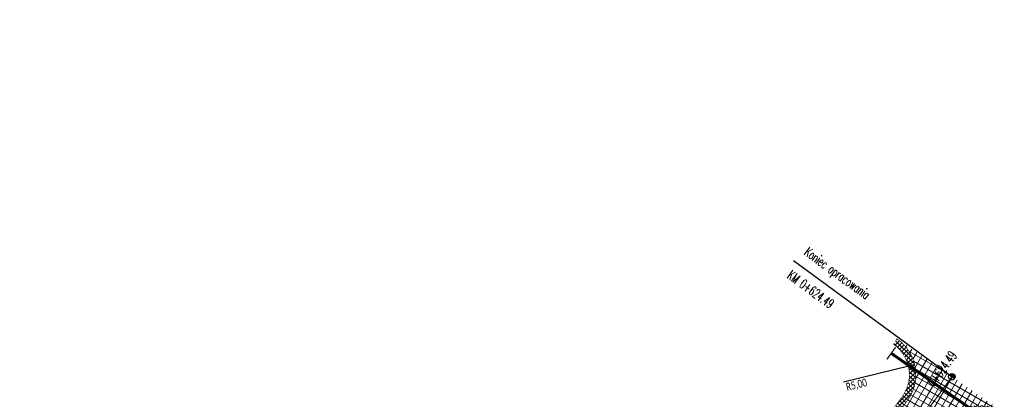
# Model space of a CAD drawing. Header units: metres. Extents: x 7443078 to 7443619, y 5636807 to 5637202.
# Tile 17 of 21: x 7443505 to 7443618, y 5637005 to 5637049. Entities that reach past the tile are written whole.
import ezdxf

# ---------------------------------------------------------------- set-up
doc = ezdxf.new("R2010")
doc.units = ezdxf.units.M
for name, pattern in [('CENTER2', [1.125, 0.75, -0.125, 0.125, -0.125]), ('DASHED2', [0.375, 0.25, -0.125]), ('Os drogi', [25.4, 12.7, -6.35, 0, -6.35])]:
    doc.linetypes.add(name, pattern=pattern)
doc.layers.get('Defpoints').update_dxf_attribs({"true_color": 0x999999})
for name, color, linetype in [('_kan_deszcz', 32, 'Continuous'), ('K_krawędź pobocza', 7, 'Continuous'), ('K_opis osi', 7, 'Continuous'), ('K_pkt charakter', 7, 'Continuous'), ('K_pobocze', 32, 'Continuous'), ('K_Przepust', 162, 'Continuous'), ('K_wymiar', 7, 'Continuous')]:
    doc.layers.add(name, color=color, linetype=linetype)
doc.layers.add('H_jezdnia', color=7, linetype='Continuous', true_color=0xd4d4d4)
doc.layers.add('K_usuń', color=1, linetype='Continuous', lineweight=70)
doc.styles.add('MAT', font='simplex.shx', dxfattribs={"width": 0.6})
doc.styles.add('sytuacja 500 opisy', font='calibri.ttf', dxfattribs={"width": 0.75, "height": 0.9})
doc.dimstyles.new('wymiarowanie sytuacja 500', dxfattribs={"dimtxt": 0.9, "dimasz": 0.5, "dimexe": 0.2, "dimexo": 0.2, "dimgap": 0.2, "dimtad": 4, "dimlfac": -1, "dimzin": 1, "dimtxsty": 'sytuacja 500 opisy', "dimcen": 0.5, "dimadec": 4, "dimazin": 1, "dimtfac": 1, "dimtmove": 1, "dimatfit": 3, "dimfxl": 0.2, "dimlwd": -1, "dimlwe": -1, "dimarcsym": 0})

# ---------------------------------------------------------------- blocks, each defined once
blk = doc.blocks.new('kilometraz')
at = {"linetype": 'ByBlock', "lineweight": -2}
blk.add_hatch(color=0, dxfattribs=at).paths.add_polyline_path([(0, -0.5, 0.414214), (0.5, 0, 0.414214), (0, 0.5)])
at = {"color": 0, "linetype": 'ByBlock', "lineweight": -2}
blk.add_line((0, 0.5), (0, -0.5), dxfattribs=at)
blk.add_circle((0, 0), 0.5, dxfattribs=at)
blk = doc.blocks.new('*D940')
at = {"layer": 'Defpoints', "color": 0, "lineweight": 13, "transparency": 16777216}
for p in [(7443607.83, 5637009.48), (7443602.97, 5637008.29)]:
    blk.add_point(p, dxfattribs=at)
at = {"layer": 'K_wymiar', "color": 0, "transparency": 16777216}
blk.add_line((7443599.68, 5637007.48), (7443607.34, 5637009.36), dxfattribs=at)
at = {"layer": 'K_wymiar', "color": 0, "lineweight": 13, "transparency": 16777216}
blk.add_solid([(7443607.32, 5637009.44), (7443607.36, 5637009.28), (7443607.83, 5637009.48)], dxfattribs=at)
at = {"layer": 'K_wymiar', "color": 0, "lineweight": 13, "transparency": 16777216, "insert": (7443601.19, 5637007.07), "char_height": 0.9, "attachment_point": 5, "rotation": 13.7795, "style": 'sytuacja 500 opisy'}
blk.add_mtext('R5,00', dxfattribs=at)
blk = doc.blocks.new('*D941')
at = {"layer": 'Defpoints', "color": 0, "lineweight": 13, "transparency": 16777216}
for p in [(7443390.89, 5637129.12), (7443587.13, 5636974.23)]:
    blk.add_point(p, dxfattribs=at)
at = {"layer": 'K_wymiar', "color": 0, "transparency": 16777216}
blk.add_line((7443574.81, 5636983.96), (7443586.74, 5636974.54), dxfattribs=at)
at = {"layer": 'K_wymiar', "color": 0, "lineweight": 13, "transparency": 16777216}
blk.add_solid([(7443586.79, 5636974.61), (7443586.69, 5636974.48), (7443587.13, 5636974.23)], dxfattribs=at)
at = {"layer": 'K_wymiar', "color": 0, "lineweight": 13, "transparency": 16777216, "insert": (7443575.84, 5636982.19), "char_height": 0.9, "attachment_point": 5, "rotation": 321.716, "style": 'sytuacja 500 opisy'}
blk.add_mtext('R250,00', dxfattribs=at)

msp = doc.modelspace()

# ---------------------------------------------------------------- hatches: boundary and pattern name
at = {"layer": 'H_jezdnia', "linetype": 'Continuous', "lineweight": 9, "true_color": 0xababab}
h = msp.add_hatch(dxfattribs=at)
h.set_pattern_fill('ANSI37', color=253, scale=0.22, angle=15)
h.set_pattern_definition([(60, (0.4816, -0.4365), (-0.604918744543, 0.34925), []), (150, (0.4816, -0.4365), (-0.34925, -0.604918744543), [])])
h.paths.add_polyline_path([(7443611.293, 5637002.724, -0.4023795), (7443618.115, 5637003.92), (7443605.818, 5637012.41), (7443605.811, 5637012.4, -0.4223814), (7443607.005, 5637005.332), (7443590.578, 5636982.899, -0.0001007), (7443590.519, 5636982.819), (7443594.966, 5636980.428)])
h.paths.add_polyline_path([(7443594.612, 5636979.945), (7443594.966, 5636980.428), (7443590.519, 5636982.819, -0.0099991), (7443584.51, 5636974.954, -0.4270599), (7443580.193, 5636974.56), (7443577.624, 5636976.796), (7443575.326, 5636974.155), (7443578.069, 5636971.768, -0.4128108), (7443578.373, 5636967.547, -0.0032302), (7443576.269, 5636965.138), (7443580.545, 5636962.427, 0.0222554)])
at = {"layer": 'K_usuń', "linetype": 'ByBlock', "lineweight": 13}
h = msp.add_hatch(dxfattribs=at)
h.set_pattern_fill('ANSI37', color=34, scale=0.11, angle=0.1)
h.set_pattern_definition([(45.1, (0.4816, -0.43653), (-0.247387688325, 0.24652564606), []), (135.1, (0.4816, -0.43653), (-0.24652564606, -0.247387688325), [])])
h.paths.add_polyline_path([(7443611.898, 5637002.281, -0.4018256), (7443617.69, 5637003.302), (7443618.115, 5637003.92, 0.4023795), (7443611.293, 5637002.724), (7443604.465, 5636993.4), (7443604.628, 5636992.353)])
h.paths.add_polyline_path([(7443607.005, 5637005.332, 0.4223814), (7443605.811, 5637012.4), (7443605.385, 5637011.783, -0.4223814), (7443606.4, 5637005.775), (7443599.383, 5636996.193), (7443600.431, 5636996.354)])
h.paths.add_polyline_path([(7443596.003, 5636990.307), (7443595.841, 5636991.356), (7443589.973, 5636983.342, -0.000207), (7443589.852, 5636983.178), (7443590.519, 5636982.819, 0.0001007), (7443590.578, 5636982.899)])
h.paths.add_polyline_path([(7443601.082, 5636987.511), (7443600.034, 5636987.349), (7443594.966, 5636980.428), (7443595.633, 5636980.069)])

# ---------------------------------------------------------------- linework, layer by layer
at = {"layer": '_kan_deszcz', "color": 7, "linetype": 'Os drogi', "lineweight": 9, "ltscale": 0.4, "flags": 128}
msp.add_lwpolyline([(7443612.102, 5637008.061), (7443592.595, 5636981.422, -0.024187), (7443577.388, 5636962.633), (7443464.638, 5636836.336, -0.4118223), (7443446.362, 5636835.226), (7443333.472, 5636934.362, -0.3740638), (7443331.363, 5636949.971), (7443370.561, 5637009.589, 0.0337703), (7443393.784, 5637050.709), (7443416.899, 5637098.98, 0.0655435), (7443420.141, 5637108.906), (7443420.177, 5637109.098, -0.1259942), (7443425.409, 5637120.343), (7443435.003, 5637132.059)], format="xyb", dxfattribs=at)
at = {"layer": 'K_krawędź pobocza', "color": 76, "linetype": 'CENTER2', "ltscale": 3, "const_width": 0.08, "flags": 128}
msp.add_lwpolyline([(7443600.431, 5636996.354), (7443607.005, 5637005.332, 0.4223814), (7443605.811, 5637012.4), (7443605.811, 5637012.4)], format="xyb", dxfattribs=at)
at = {"layer": 'K_pkt charakter', "linetype": 'Continuous', "lineweight": -3}
msp.add_line((7443612.102, 5637008.061), (7443593.949, 5637021.354), dxfattribs=at)
at = {"layer": 'K_pobocze', "linetype": 'ByBlock', "ltscale": 4, "const_width": 0.05}
msp.add_lwpolyline([(7443599.383, 5636996.193), (7443606.4, 5637005.775, 0.4223814), (7443605.385, 5637011.783)], format="xyb", dxfattribs=at)
at = {"layer": 'K_Przepust', "const_width": 0.15, "flags": 128}
msp.add_lwpolyline([(7443605.647, 5637011.442), (7443604.654, 5637010.049)], dxfattribs=at)
at = {"layer": 'K_Przepust', "linetype": 'DASHED2', "lineweight": 5, "ltscale": 3, "const_width": 0.33, "flags": 128}
msp.add_lwpolyline([(7443605.151, 5637010.746), (7443616.971, 5637002.497)], dxfattribs=at)

# ---------------------------------------------------------------- block references
at = {"layer": 'K_opis osi', "color": 7, "linetype": 'Continuous', "lineweight": 25, "xscale": 0.7499999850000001, "yscale": 0.7499999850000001, "zscale": 0.7499999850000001, "rotation": 53.78557266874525}
msp.add_blockref('kilometraz', (7443612.102, 5637008.061), dxfattribs=at)

# ---------------------------------------------------------------- texts
at = {"layer": 'K_opis osi', "color": 7, "linetype": 'Continuous', "lineweight": -3, "insert": (7443611.434, 5637008.647), "char_height": 1.125, "attachment_point": 8, "rotation": 53.78557, "style": 'MAT'}
msp.add_mtext('0+624.49', dxfattribs=at)
at = {"layer": 'K_pkt charakter', "linetype": 'Continuous', "lineweight": -3, "char_height": 1.1, "rotation": 323.78555, "style": 'MAT'}
for s, insert, attachment_point in [('Koniec opracowania', (7443594.87, 5637021.819), 7), ('KM 0+624.49', (7443593.784, 5637020.336), 1)]:
    msp.add_mtext(s, dxfattribs=dict(at, insert=insert, attachment_point=attachment_point))

# ---------------------------------------------------------------- dimensions: what is measured, and where the dimension line sits
at = {"layer": 'K_wymiar', "lineweight": 13}
for center, mpoint, picture, middle in [((7443390.892, 5637129.124), (7443587.13, 5636974.235), '*D941', (7443576.305, 5636982.779)), ((7443602.971, 5637008.286), (7443607.827, 5637009.476), '*D940', (7443601.007, 5637007.804))]:
    dim = msp.add_radius_dim(center=center, mpoint=mpoint, dimstyle='wymiarowanie sytuacja 500', dxfattribs=at)
    dim.commit()
    dim.dimension.update_dxf_attribs({"geometry": picture, "text_midpoint": middle, "dimtype": 164})

doc.saveas('drawing.dxf')
